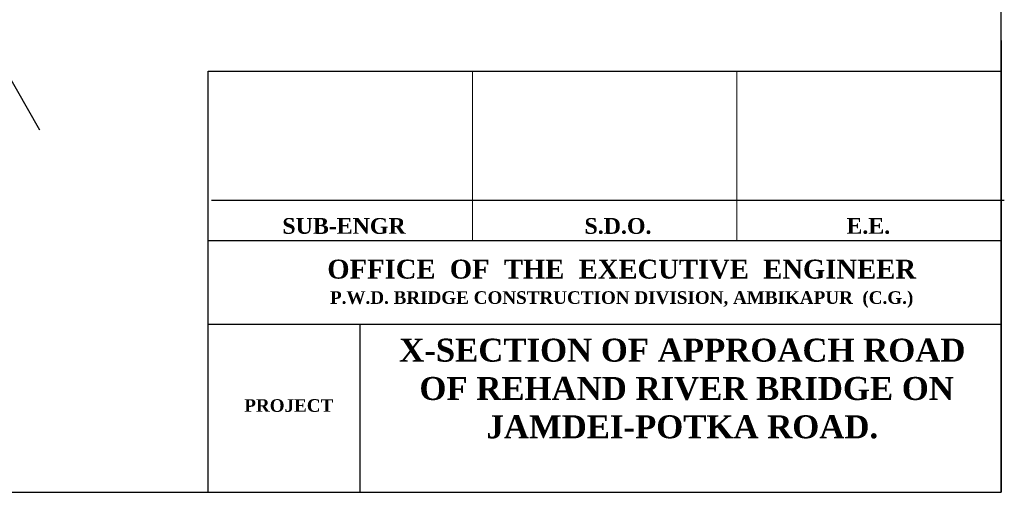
# Model space of a CAD drawing. Header units: inches. Extents: x -3872829669 to -3872768585, y -6658097132 to -6658060350.
# Tile 5 of 7: x -3872800506 to -3872769426, y -6658097132 to -6658082208. Entities that reach past the tile are written whole.
import ezdxf

# ---------------------------------------------------------------- set-up
doc = ezdxf.new("R2010")
doc.units = ezdxf.units.IN
doc.header["$MEASUREMENT"] = 0
for name, color, linetype in [('CHNGE', 7, 'Continuous'), ('GROUND_LVL', 114, 'Continuous'), ('TEX', 7, 'Continuous')]:
    doc.layers.add(name, color=color, linetype=linetype)
doc.layers.add('DIMENTION', color=7, linetype='Continuous', lineweight=9)
doc.styles.get("Standard").update_dxf_attribs({"font": 'verdana.ttf', "height": 480})

msp = doc.modelspace()

# ---------------------------------------------------------------- linework, layer by layer
at = {"layer": 'CHNGE', "color": 0}
msp.add_line((-3872800963.297475, -6658083784.659681), (-3872799879.953236, -6658085687.349277), dxfattribs=at)
at = {"layer": 'DIMENTION', "color": 0, "ltscale": 20}
for p, q in [((-3872786211.93082, -6658083838.549628), (-3872786211.930824, -6658089182.219294)), ((-3872777869.07455, -6658083838.549628), (-3872777869.074555, -6658089182.219294))]:
    msp.add_line(p, q, dxfattribs=at)
at = {"layer": 'GROUND_LVL', "color": 0}
for p, q in [((-3872794554.787091, -6658097131.825471), (-3872794554.787091, -6658083838.549628)), ((-3872794554.787091, -6658083838.549628), (-3872769526.218285, -6658083838.549628)), ((-3872794454.977909, -6658087903.096497), (-3872769426.409102, -6658087903.096497)), ((-3872794554.787091, -6658089182.219294), (-3872769526.218285, -6658089182.219294)), ((-3872794554.787091, -6658091826.302017), (-3872769526.218285, -6658091826.302017)), ((-3872789771.299703, -6658091826.302017), (-3872789771.299703, -6658097131.825471)), ((-3872794554.787091, -6658097131.825471), (-3872769526.218285, -6658097131.825471))]:
    msp.add_line(p, q, dxfattribs=at)
at = {"layer": 'TEX', "color": 0, "ltscale": 20}
for p, q in [((-3872769526.218285, -6658097131.825471), (-3872769526.218285, -6658060350)), ((-3872769526.218285, -6658082869.281567), (-3872769526.218285, -6658097131.825471)), ((-3872829668.682775, -6658097131.825471), (-3872769526.218285, -6658097131.825471))]:
    msp.add_line(p, q, dxfattribs=at)

# ---------------------------------------------------------------- texts
at = {"layer": 'TEX', "color": 0}
for s, insert, char_height, width, attachment_point in [('{\\fTimes New Roman|b1|i0|c0|p18;SUB-ENGR}', (-3872792214.628118, -6658088471.541815), 498.63802083, 3466.691085, 1), ('{\\fTimes New Roman|b1|i0|c0|p18;S.D.O.}', (-3872782677.558417, -6658088471.541815), 498.63802083, 3466.691085, 1), ('{\\fTimes New Roman|b1|i0|c0|p18;E.E.}', (-3872774409.251543, -6658088471.541815), 498.63802083, 3466.691085, 1), ('{\\fTimes New Roman|b1|i0|c0|p18;OFFICE  OF  THE  EXECUTIVE  ENGINEER\\P\\H0.6667x;P.W.D. BRIDGE CONSTRUCTION DIVISION, AMBIKAPUR  (C.G.)}', (-3872781505.178335, -6658089785.423543), 598.365625, 18807.80757243, 2), ('{\\fTimes New Roman|b1|i0|c0|p18;X-SECTION OF APPROACH ROAD\\P OF REHAND RIVER BRIDGE ON JAMDEI-POTKA ROAD.}', (-3872779590, -6658092280), 725.8125, 20769.9638069, 2), ('{\\fTimes New Roman|b1|i0|c0|p18;PROJECT}', (-3872793417.521769, -6658094191.431653), 398.91041667, 5566.75497354, 1)]:
    msp.add_mtext(s, dxfattribs=dict(at, insert=insert, char_height=char_height, width=width, attachment_point=attachment_point))

doc.saveas('drawing.dxf')
